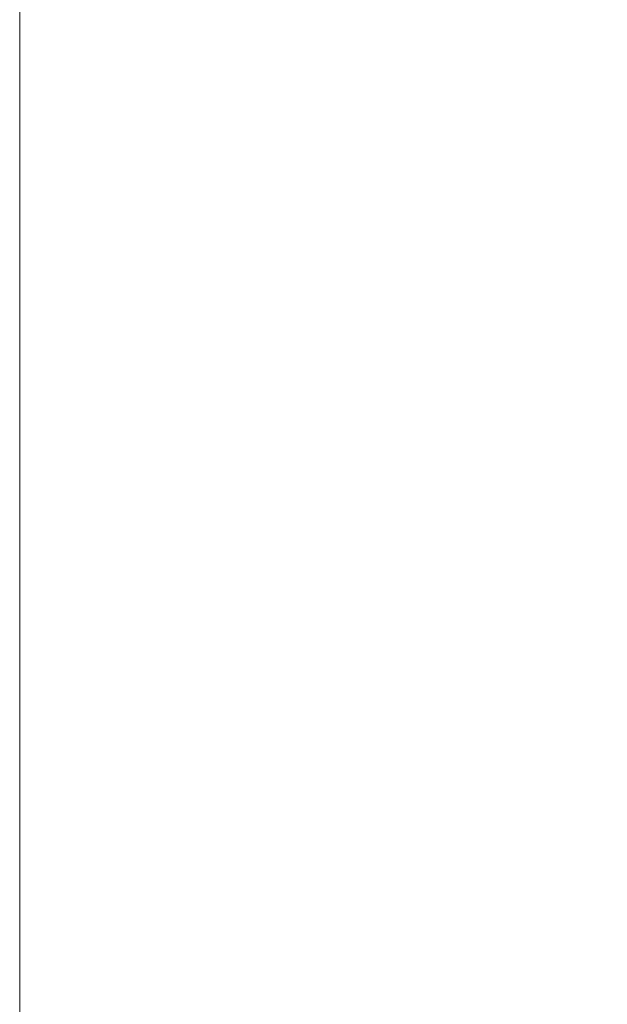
# Model space of a CAD drawing. Header units: millimetres. Extents: x 213386 to 506888, y 183055 to 450952.
# Tile 103 of 256: x 373037 to 373049, y 297322 to 297342. Entities that reach past the tile are written whole.
import ezdxf

# ---------------------------------------------------------------- set-up
doc = ezdxf.new("R2010")
doc.units = ezdxf.units.MM
doc.linetypes.add('ČÁRKOVANÁ', pattern=[19.049999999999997, 12.7, -6.35])
doc.layers.add('FASÁDA DETAILNÍ', color=255, linetype='Continuous', lineweight=0)

msp = doc.modelspace()

# ---------------------------------------------------------------- linework, layer by layer
at = {"layer": 'FASÁDA DETAILNÍ'}
msp.add_lwpolyline([(399616.6382373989, 284292.1544280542), (373036.6382373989, 284292.1544280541), (373036.6382373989, 307972.1544280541), (399616.6382373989, 307972.1544280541)], close=True, dxfattribs=at)
at = {"layer": 'FASÁDA DETAILNÍ', "linetype": 'ČÁRKOVANÁ', "ltscale": 5}
msp.add_lwpolyline([(399611.6382373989, 284297.1544280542), (373041.6382373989, 284297.1544280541), (373041.6382373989, 307967.1544280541), (399611.6382373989, 307967.1544280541)], close=True, dxfattribs=at)

doc.saveas('drawing.dxf')
